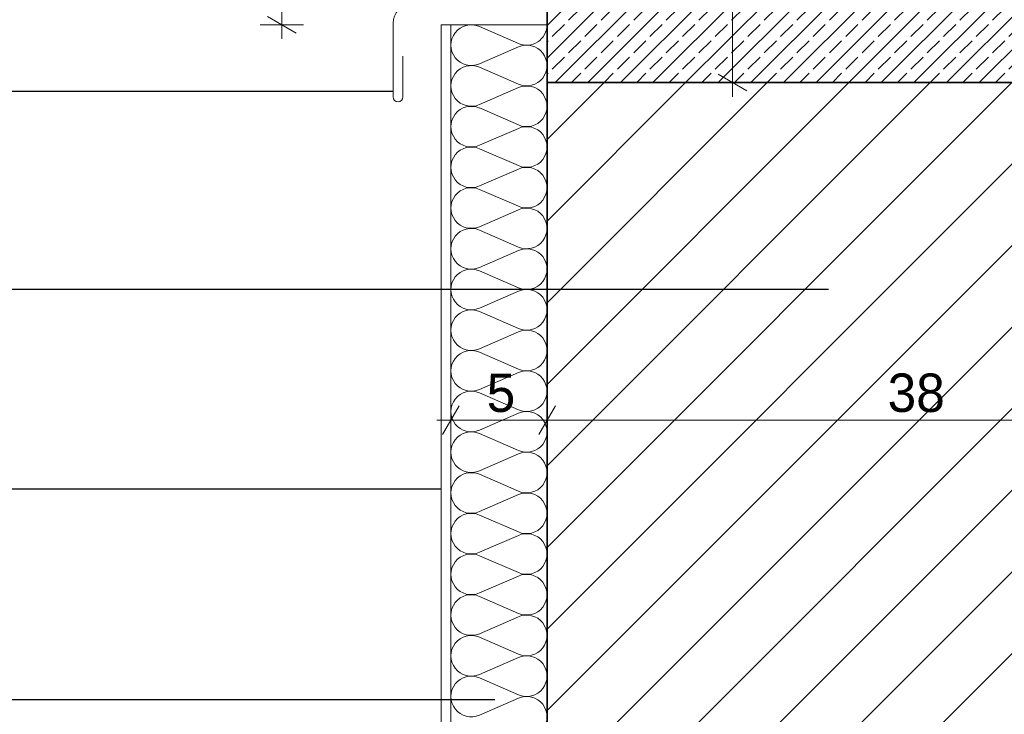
# Model space of a CAD drawing. Extents: x -109972 to -86652, y 98618 to 122888.
# Tile 20 of 74: x -96810 to -96298, y 106940 to 107301. Entities that reach past the tile are written whole.
import ezdxf

# ---------------------------------------------------------------- set-up
doc = ezdxf.new("R2010")
doc.units = 0
doc.header["$MEASUREMENT"] = 0
for name, color, linetype, lineweight in [('A-Opisy_Nr_Pióra__21', 7, 'Continuous', 13), ('Arch wykończenie_Nr_Pióra__46', 5, 'Continuous', 13), ('Arch wymiary_Nr_Pióra__21', 7, 'Continuous', 13), ('Arch ściany nośne_Nr_Pióra__21', 7, 'Continuous', 13), ('Arch ściany nośne_Nr_Pióra__27', 7, 'Continuous', 35)]:
    doc.layers.add(name, color=color, linetype=linetype, lineweight=lineweight)
doc.layers.add('Arch ocieplenie', color=7, linetype='Continuous')
doc.layers.add('Arch wymiary', color=7, linetype='Continuous')
doc.layers.add('Arch ocieplenie_Nr_Pióra__24', color=7, linetype='Continuous', lineweight=13, true_color=0x029e21)
doc.layers.add('Arch stropy_Nr_Pióra__3', color=7, linetype='Continuous', lineweight=18, true_color=0xff6600)
doc.styles.add('GENERATED_STYLE_2', font='txt')
doc.styles.add('GENERATED_STYLE_3', font='txt')
doc.dimstyles.new('GENERATED_STYLE__3', dxfattribs={"dimtxt": 20, "dimasz": 11.4, "dimexe": 0.18, "dimexo": 0, "dimgap": 0.09, "dimtad": 1, "dimdec": 0, "dimlfac": 0.1, "dimzin": 0, "dimdsep": 46, "dimtxsty": 'GENERATED_STYLE_2', "dimblk": 'ARROWHEAD_2', "dimblk1": 'ARROWHEAD_2', "dimblk2": 'ARROWHEAD_2', "dimcen": 0.09, "dimclrd": 7, "dimclre": 7, "dimclrt": 7, "dimazin": 0, "dimtfac": 1, "dimtdec": 4, "dimtmove": 0, "dimatfit": 3, "dimfxl": 0, "dimtolj": 1, "dimtzin": 0, "dimarcsym": 0})
doc.dimstyles.new('GENERATED_STYLE__4', dxfattribs={"dimtxt": 20, "dimasz": 11.4, "dimexe": 0.18, "dimexo": 0, "dimgap": 0.09, "dimtad": 1, "dimtih": 1, "dimtoh": 1, "dimdec": 0, "dimlfac": 0.1, "dimzin": 0, "dimdsep": 46, "dimtxsty": 'GENERATED_STYLE_2', "dimblk": 'ARROWHEAD_2', "dimblk1": 'ARROWHEAD_2', "dimblk2": 'ARROWHEAD_2', "dimcen": 0.09, "dimclrd": 7, "dimclre": 7, "dimclrt": 7, "dimazin": 0, "dimtfac": 1, "dimtdec": 4, "dimtmove": 0, "dimatfit": 3, "dimfxl": 0, "dimtolj": 1, "dimtzin": 0, "dimarcsym": 0})
doc.dimstyles.new('GENERATED_STYLE__5', dxfattribs={"dimtxt": 0.18, "dimasz": 27.36, "dimexe": 0.18, "dimexo": 0.0625, "dimgap": 0.09, "dimtad": 0, "dimtih": 1, "dimtoh": 1, "dimdec": 4, "dimzin": 0, "dimdsep": 46, "dimcen": 0.09, "dimadec": 0, "dimazin": 0, "dimtfac": 1, "dimtdec": 4, "dimtmove": 0, "dimatfit": 3, "dimldrblk": 'ARROWHEAD_5', "dimfxl": 0, "dimtolj": 1, "dimtzin": 0, "dimarcsym": 0})

# ---------------------------------------------------------------- blocks, each defined once
blk = doc.blocks.new('Izolacja cieplna 14_6', base_point=(-96535.46, 105668.24))
at = {"layer": 'Arch ocieplenie_Nr_Pióra__24', "linetype": 'Continuous'}
for p, q in [((-96550.36, 107288.55), (-96570.56, 107297.36)), ((-96570.56, 107277.97), (-96550.36, 107286.77)), ((-96550.36, 107267.38), (-96570.56, 107276.19)), ((-96570.56, 107256.8), (-96550.36, 107265.6)), ((-96550.36, 107246.21), (-96570.56, 107255.02)), ((-96570.56, 107235.63), (-96550.36, 107244.44)), ((-96550.36, 107225.04), (-96570.56, 107233.85)), ((-96570.56, 107214.46), (-96550.36, 107223.27)), ((-96550.36, 107203.88), (-96570.56, 107212.68)), ((-96570.56, 107193.29), (-96550.36, 107202.1)), ((-96550.36, 107182.71), (-96570.56, 107191.51)), ((-96570.56, 107172.12), (-96550.36, 107180.93)), ((-96550.36, 107161.54), (-96570.56, 107170.34)), ((-96570.56, 107150.95), (-96550.36, 107159.76)), ((-96550.36, 107140.37), (-96570.56, 107149.18)), ((-96570.56, 107129.78), (-96550.36, 107138.59)), ((-96550.36, 107119.2), (-96570.56, 107128.01)), ((-96570.56, 107108.62), (-96550.36, 107117.42)), ((-96550.36, 107098.03), (-96570.56, 107106.84)), ((-96570.56, 107087.45), (-96550.36, 107096.25)), ((-96550.36, 107076.86), (-96570.56, 107085.67)), ((-96570.56, 107066.28), (-96550.36, 107075.08)), ((-96550.36, 107055.69), (-96570.56, 107064.5)), ((-96570.56, 107045.11), (-96550.36, 107053.92)), ((-96550.36, 107034.52), (-96570.56, 107043.33)), ((-96570.56, 107023.94), (-96550.36, 107032.75)), ((-96550.36, 107013.36), (-96570.56, 107022.16)), ((-96570.56, 107002.77), (-96550.36, 107011.58)), ((-96550.36, 106992.19), (-96570.56, 107000.99)), ((-96570.56, 106981.6), (-96550.36, 106990.41)), ((-96550.36, 106971.02), (-96570.56, 106979.82)), ((-96570.56, 106960.43), (-96550.36, 106969.24)), ((-96550.36, 106949.85), (-96570.56, 106958.66)), ((-96570.56, 106939.26), (-96550.36, 106948.07))]:
    blk.add_line(p, q, dxfattribs=at)
for centre, start_param, end_param in [((-96574.83, 107287.66), 4.299595, 8.266775), ((-96546.09, 107298.25), 1.158004, 3.141593), ((-96546.09, 107277.08), 1.158004, 5.125183), ((-96574.83, 107266.49), 4.299595, 8.266775), ((-96546.09, 107255.91), 1.158004, 5.125183), ((-96574.83, 107245.32), 4.299595, 8.266775), ((-96546.09, 107234.74), 1.158004, 5.125183), ((-96574.83, 107224.16), 4.299595, 8.266775), ((-96546.09, 107213.57), 1.158004, 5.125183), ((-96574.83, 107202.99), 4.299595, 8.266775), ((-96546.09, 107192.4), 1.158004, 5.125183), ((-96574.83, 107181.82), 4.299595, 8.266775), ((-96546.09, 107171.23), 1.158004, 5.125183), ((-96574.83, 107160.65), 4.299595, 8.266775), ((-96546.09, 107150.06), 1.158004, 5.125183), ((-96574.83, 107139.48), 4.299595, 8.266775), ((-96546.09, 107128.9), 1.158004, 5.125183), ((-96574.83, 107118.31), 4.299595, 8.266775), ((-96546.09, 107107.73), 1.158004, 5.125183), ((-96574.83, 107097.14), 4.299595, 8.266775), ((-96546.09, 107086.56), 1.158004, 5.125183), ((-96574.83, 107075.97), 4.299595, 8.266775), ((-96546.09, 107065.39), 1.158004, 5.125183), ((-96574.83, 107054.8), 4.299595, 8.266775), ((-96546.09, 107044.22), 1.158004, 5.125183), ((-96574.83, 107033.64), 4.299595, 8.266775), ((-96546.09, 107023.05), 1.158004, 5.125183), ((-96574.83, 107012.47), 4.299595, 8.266775), ((-96546.09, 107001.88), 1.158004, 5.125183), ((-96574.83, 106991.3), 4.299595, 8.266775), ((-96546.09, 106980.71), 1.158004, 5.125183), ((-96574.83, 106970.13), 4.299595, 8.266775), ((-96546.09, 106959.54), 1.158004, 5.125183), ((-96574.83, 106948.96), 4.299595, 8.266775), ((-96546.09, 106938.38), 1.158004, 5.125183)]:
    blk.add_ellipse(centre, major_axis=(-10.63, 0), ratio=0.995353, start_param=start_param, end_param=end_param, dxfattribs=at)
blk = doc.blocks.new('*D133')
at = {"layer": 'Arch wymiary_Nr_Pióra__21', "linetype": 'Continuous'}
for p, q in [((-96680.9, 107489.97), (-96665.9, 107481.31)), ((-96662.15, 107485.64), (-96684.65, 107485.64)), ((-96673.4, 107298.25), (-96673.4, 107485.64)), ((-96680.9, 107302.58), (-96665.9, 107293.92)), ((-96662.15, 107298.25), (-96684.65, 107298.25)), ((-96673.4, 107290.91), (-96673.4, 107298.25))]:
    blk.add_line(p, q, dxfattribs=at)
at = {"layer": 'Arch wymiary_Nr_Pióra__21', "char_height": 20, "attachment_point": 7, "rotation": 90, "style": 'GENERATED_STYLE_3'}
for s, insert in [('{2\\A1{\\H0.7x;\\S5^  ;}}', (-96683.65, 107460.05)), ('{18\\A1{\\H0.7x;\\S5^  ;}}', (-96683.52, 107364.29))]:
    blk.add_mtext(s, dxfattribs=dict(at, insert=insert))
blk = doc.blocks.new('ARROWHEAD_2')
at = {"color": 0, "linetype": 'Continuous', "lineweight": 0}
for p, q in [((-0.378, -0.655), (0.378, 0.655)), ((0, 0), (-1, 0))]:
    blk.add_line(p, q, dxfattribs=at)
blk = doc.blocks.new('*D134')
at = {"layer": 'Arch wymiary_Nr_Pióra__21', "linetype": 'Continuous'}
for p, q in [((-96665.9, 107506.3), (-96680.9, 107514.96)), ((-96673.4, 107510.63), (-96673.4, 107517.97)), ((-96662.15, 107510.63), (-96684.65, 107510.63)), ((-96673.4, 107485.64), (-96673.4, 107510.63)), ((-96680.9, 107489.97), (-96665.9, 107481.31)), ((-96662.15, 107485.64), (-96684.65, 107485.64))]:
    blk.add_line(p, q, dxfattribs=at)
at = {"layer": 'Arch wymiary_Nr_Pióra__21', "char_height": 20, "attachment_point": 7, "rotation": 90, "style": 'GENERATED_STYLE_3'}
for s, insert in [('{2\\A1{\\H0.7x;\\S5^  ;}}', (-96683.65, 107460.05)), ('{18\\A1{\\H0.7x;\\S5^  ;}}', (-96683.52, 107364.29))]:
    blk.add_mtext(s, dxfattribs=dict(at, insert=insert))
blk = doc.blocks.new('*D137')
at = {"layer": 'Arch wymiary_Nr_Pióra__21', "linetype": 'Continuous'}
for p, q in [((-96438.99, 107468.25), (-96438.99, 107475.58)), ((-96431.49, 107463.92), (-96446.49, 107472.58)), ((-96427.74, 107468.25), (-96450.24, 107468.25)), ((-96438.99, 107268.25), (-96438.99, 107468.25)), ((-96446.49, 107272.58), (-96431.49, 107263.92)), ((-96427.74, 107268.25), (-96450.24, 107268.25)), ((-96438.99, 107260.91), (-96438.99, 107268.25))]:
    blk.add_line(p, q, dxfattribs=at)
at = {"layer": 'Arch wymiary_Nr_Pióra__21', "insert": (-96442.99, 107355.45), "char_height": 20, "attachment_point": 7, "rotation": 90, "style": 'GENERATED_STYLE_2'}
blk.add_mtext('{20}', dxfattribs=at)
blk = doc.blocks.new('*D138')
at = {"layer": 'Arch wymiary_Nr_Pióra__21', "linetype": 'Continuous'}
for p, q in [((-96581.13, 107100.14), (-96589.79, 107085.14)), ((-96585.46, 107081.39), (-96585.46, 107103.89)), ((-96531.13, 107100.14), (-96539.79, 107085.14)), ((-96535.46, 107081.39), (-96535.46, 107103.89)), ((-96592.8, 107092.64), (-96585.46, 107092.64)), ((-96585.46, 107092.64), (-96535.46, 107092.64))]:
    blk.add_line(p, q, dxfattribs=at)
at = {"layer": 'Arch wymiary_Nr_Pióra__21', "char_height": 20, "attachment_point": 7, "style": 'GENERATED_STYLE_2'}
for s, insert in [('{5}', (-96566.86, 107096.64)), ('{38}', (-96358.26, 107096.64)), ('{5}', (-96136.86, 107096.64))]:
    blk.add_mtext(s, dxfattribs=dict(at, insert=insert))
blk = doc.blocks.new('*D139')
at = {"layer": 'Arch wymiary_Nr_Pióra__21', "linetype": 'Continuous'}
for p, q in [((-96531.13, 107100.14), (-96539.79, 107085.14)), ((-96535.46, 107081.39), (-96535.46, 107103.89)), ((-96151.13, 107100.14), (-96159.79, 107085.14)), ((-96155.46, 107081.39), (-96155.46, 107103.89)), ((-96535.46, 107092.64), (-96155.46, 107092.64))]:
    blk.add_line(p, q, dxfattribs=at)
at = {"layer": 'Arch wymiary_Nr_Pióra__21', "char_height": 20, "attachment_point": 7, "style": 'GENERATED_STYLE_2'}
for s, insert in [('{5}', (-96566.86, 107096.64)), ('{38}', (-96358.26, 107096.64)), ('{5}', (-96136.86, 107096.64))]:
    blk.add_mtext(s, dxfattribs=dict(at, insert=insert))
blk = doc.blocks.new('*D140')
at = {"layer": 'Arch wymiary_Nr_Pióra__21', "linetype": 'Continuous'}
for p, q in [((-96151.13, 107100.14), (-96159.79, 107085.14)), ((-96155.46, 107081.39), (-96155.46, 107103.89)), ((-96109.79, 107085.14), (-96101.13, 107100.14)), ((-96105.46, 107081.39), (-96105.46, 107103.89)), ((-96155.46, 107092.64), (-96105.46, 107092.64)), ((-96105.46, 107092.64), (-96098.12, 107092.64))]:
    blk.add_line(p, q, dxfattribs=at)
at = {"layer": 'Arch wymiary_Nr_Pióra__21', "char_height": 20, "attachment_point": 7, "style": 'GENERATED_STYLE_2'}
for s, insert in [('{5}', (-96566.86, 107096.64)), ('{38}', (-96358.26, 107096.64)), ('{5}', (-96136.86, 107096.64))]:
    blk.add_mtext(s, dxfattribs=dict(at, insert=insert))
blk = doc.blocks.new('ARROWHEAD_5')
at = {"color": 0, "linetype": 'Continuous', "lineweight": 0}
blk.add_line((0, 0), (-1, 0), dxfattribs=at)
blk.add_solid([(-1, 0.2679), (0, 0), (-1, -0.2679), (-1, 0.2679)], dxfattribs=at)

msp = doc.modelspace()

# ---------------------------------------------------------------- hatches: boundary and pattern name
at = {"layer": 'Arch ściany nośne_Nr_Pióra__21', "linetype": 'Continuous'}
h = msp.add_hatch(dxfattribs=at)
h.set_pattern_fill('beton_zbrojony', color=256, style=0, pattern_type=2)
h.set_pattern_definition([(45, (0, 0), (-8.4852814, 8.4852814), []), (45, (-4.243, 4.243), (-8.4852814, 8.4852814), [9, -3])])
h.paths.add_polyline_path([(-96535.46, 107468.25), (-96535.46, 107268.25), (-96155.46, 107268.25), (-96155.46, 107468.25), (-96341.46, 107468.25), (-96341.46, 107377.07), (-96349.46, 107377.07), (-96349.46, 107468.25)], flags=0)
h = msp.add_hatch(dxfattribs=at)
h.set_pattern_fill('Common_Brick', color=256, style=0, pattern_type=2)
h.set_pattern_definition([(45, (0, 0), (-21.2132034, 21.2132034), [])])
h.paths.add_polyline_path([(-96535.46, 106848.25), (-96535.46, 107268.25), (-96155.46, 107268.25), (-96155.46, 106848.25)], flags=0)

# ---------------------------------------------------------------- linework, layer by layer
at = {"layer": 'Arch stropy_Nr_Pióra__3', "linetype": 'Continuous'}
for p, q in [((-96615.46, 107260.75), (-96615.46, 107299.2)), ((-96610.46, 107281.97), (-96610.46, 107260.75))]:
    msp.add_line(p, q, dxfattribs=at)
for centre, radius, start, end in [((-96605.46, 107299.2), 10, 95.7106, 180), ((-96612.96, 107260.75), 2.5, 180, 0)]:
    msp.add_arc(centre, radius, start, end, dxfattribs=at)
at = {"layer": 'Arch wykończenie_Nr_Pióra__46', "linetype": 'Continuous'}
for p, q in [((-96590.46, 107298.25), (-96535.46, 107298.25)), ((-96590.46, 105668.24), (-96590.46, 107298.25)), ((-96585.46, 105668.24), (-96585.46, 107298.25))]:
    msp.add_line(p, q, dxfattribs=at)
at = {"layer": 'Arch ściany nośne_Nr_Pióra__27', "linetype": 'Continuous'}
for p, q in [((-96535.46, 107268.25), (-96535.46, 107468.25)), ((-96155.46, 107268.25), (-96535.46, 107268.25)), ((-96535.46, 106848.25), (-96535.46, 107268.25)), ((-96535.46, 107268.25), (-96155.46, 107268.25))]:
    msp.add_line(p, q, dxfattribs=at)

# ---------------------------------------------------------------- block references
at = {"layer": 'Arch ocieplenie', "color": 104, "linetype": 'Continuous', "lineweight": 20, "true_color": 0x029e21}
msp.add_blockref('Izolacja cieplna 14_6', (-96535.46, 105668.24), dxfattribs=at)

# ---------------------------------------------------------------- dimensions: what is measured, and where the dimension line sits
at = {"layer": 'Arch wymiary', "linetype": 'Continuous'}
for base, p1, p2, picture, middle in [((-96673.4, 107298.25), (-96605.68, 107485.64), (-96605.4, 107510.63), '*D134', (-96687.4, 107487.66)), ((-96673.4, 107298.25), (-96560.46, 107298.25), (-96605.68, 107485.64), '*D133', (-96687.4, 107399.49)), ((-96438.99, 107268.25), (-96422.83, 107268.25), (-96422.83, 107468.25), '*D137', (-96452.99, 107370.62))]:
    dim = msp.add_linear_dim(base=base, p1=p1, p2=p2, angle=90, dimstyle='GENERATED_STYLE__3', dxfattribs=at)
    dim.commit()
    dim.dimension.update_dxf_attribs({"geometry": picture, "text_midpoint": middle})
for p1, p2, picture, middle in [((-96585.46, 107020.57), (-96535.46, 107020.57), '*D138', (-96559.27, 107106.64)), ((-96535.46, 107020.57), (-96155.46, 107009.18), '*D139', (-96343.08, 107106.64)), ((-96155.46, 107009.18), (-96105.46, 107010.02), '*D140', (-96129.27, 107106.64))]:
    dim = msp.add_linear_dim(base=(-96585.46, 107092.64), p1=p1, p2=p2, dimstyle='GENERATED_STYLE__4', dxfattribs=at)
    dim.commit()
    dim.dimension.update_dxf_attribs({"geometry": picture, "text_midpoint": middle})

# ---------------------------------------------------------------- leaders
at = {"layer": 'A-Opisy_Nr_Pióra__21', "linetype": 'Continuous', "annotation_type": 0, "has_hookline": 1, "hookline_direction": 1}
for points, text_width in [([(-96615.46, 107263.67), (-96869.44, 107263.67)], 195.24), ([(-96389.01, 107160.67), (-96829.8, 107160.67)], 276.19), ([(-96590.46, 107056.85), (-96824.91, 107056.85)], 307.62), ([(-96105.46, 107026.85), (-96053.22, 107026.85)], 307.62), ([(-96562.63, 106947.25), (-96877.87, 106947.25)], 152.38)]:
    msp.add_leader(points, dimstyle='GENERATED_STYLE__5', dxfattribs=dict(at, text_width=text_width))

doc.saveas('drawing.dxf')
